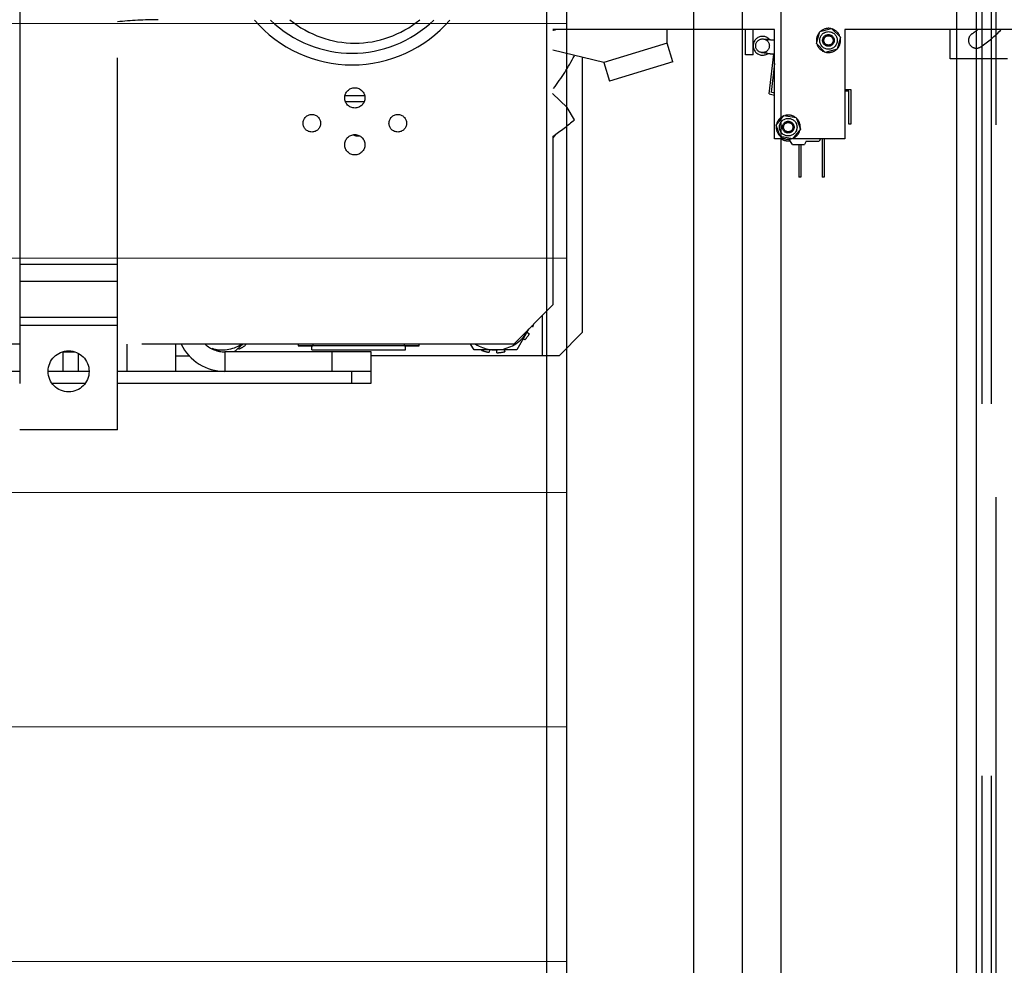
# Model space of a CAD drawing. Header units: millimetres. Extents: x 132157 to 155303, y 33763 to 45643.
# Tile 12 of 256: x 140930 to 141098, y 34671 to 34833. Entities that reach past the tile are written whole.
import ezdxf

# ---------------------------------------------------------------- set-up
doc = ezdxf.new("R2010")
doc.units = ezdxf.units.MM
doc.header["$LTSCALE"] = 20
doc.linetypes.add('ČÁRKOVANÁ2', pattern=[9.525, 6.35, -3.175])
for name, color, linetype in [('KONSTRUKCE', 30, 'Continuous'), ('PŘEJEZD', 7, 'ČÁRKOVANÁ2'), ('VODÍTKA', 36, 'Continuous')]:
    doc.layers.add(name, color=color, linetype=linetype)
doc.layers.add('SLABA', color=7, linetype='Continuous', lineweight=9)

msp = doc.modelspace()

# ---------------------------------------------------------------- linework, layer by layer
at = {"layer": 'KONSTRUKCE'}
for p, q in [((141053.1698, 36140.5921), (141053.1698, 34484.9275)), ((141044.8345, 36050.5154), (141044.8345, 34536.2395)), ((141023.1698, 36042.095), (141023.1698, 34538.5921)), ((141019.8365, 34540.5921), (141019.8365, 35875.2588))]:
    msp.add_line(p, q, dxfattribs=at)
at = {"layer": 'PŘEJEZD'}
for p, q in [((141096.5031, 34941.6316), (141096.5031, 34479.8449)), ((141094.0631, 34894.0716), (141094.0631, 34527.4049)), ((141095.7031, 34894.0716), (141095.7031, 34527.4049))]:
    msp.add_line(p, q, dxfattribs=at)
at = {"layer": 'PŘEJEZD', "ltscale": 0.5}
for p, q in [((140929.8352, 34929.2588), (140929.8352, 34762.5921)), ((140946.5019, 34762.5921), (140946.5019, 34929.2588)), ((141020.8365, 34907.9255), (141020.8365, 34783.9255)), ((141058.7031, 34830.9255), (141020.8365, 34830.9255)), ((141040.3698, 34828.5921), (141040.3698, 34830.9255)), ((141053.7115, 34826.5921), (141053.7115, 34830.9255)), ((141055.0448, 34826.5921), (141055.0448, 34830.9255)), ((141058.7031, 34812.2588), (141058.7031, 34830.9255)), ((141066.4025, 34830.552), (141068.446, 34831.105)), ((141068.446, 34831.105), (141069.9466, 34829.6118)), ((141100.0365, 34830.9255), (141070.7031, 34830.9255)), ((141070.7031, 34830.9255), (141070.7031, 34812.2588)), ((141088.7111, 34825.9255), (141088.7111, 34830.9255)), ((141058.5073, 34829.1336), (141058.7033, 34829.112)), ((141065.8597, 34828.5058), (141066.4025, 34830.552)), ((141069.9466, 34829.6118), (141069.4038, 34827.5656)), ((141069.7189, 34829.8383), (141069.8098, 34829.8562)), ((141029.5317, 34825.2786), (141020.8365, 34827.4058)), ((141040.3698, 34828.5921), (141029.5317, 34825.2786)), ((141041.3444, 34825.4045), (141040.3698, 34828.5921)), ((141067.3603, 34827.0126), (141065.8597, 34828.5058)), ((141069.4038, 34827.5656), (141067.3603, 34827.0126)), ((141025.9298, 34779.2588), (141025.9298, 34826.1598)), ((141055.0448, 34826.5921), (141053.7115, 34826.5921)), ((141057.7632, 34819.9609), (141058.5582, 34826.7142)), ((141058.5565, 34826.7151), (141058.4437, 34826.7288)), ((141058.703, 34826.6974), (141058.5565, 34826.7151)), ((141098.4444, 34825.9255), (141088.7111, 34825.9255)), ((141029.5317, 34825.2786), (141030.5063, 34822.0909)), ((141041.3444, 34825.4045), (141030.5063, 34822.0909)), ((141058.7031, 34825.0942), (141058.1281, 34820.2093)), ((141070.7031, 34820.7121), (141071.7031, 34820.7121)), ((141071.7031, 34820.7121), (141071.7031, 34814.7788)), ((140988.7031, 34819.5921), (140985.3702, 34819.5921)), ((141023.3036, 34817.5971), (141020.8091, 34820.0059)), ((141057.7632, 34819.9609), (141058.7031, 34819.7128)), ((141058.7031, 34820.0576), (141058.1281, 34820.2093)), ((141071.3698, 34820.3788), (141070.7031, 34820.3788)), ((141071.3698, 34814.7788), (141071.3698, 34820.3788)), ((140988.6357, 34818.5921), (140985.4365, 34818.5921)), ((141024.5236, 34815.4838), (141023.3036, 34817.5971)), ((141058.9516, 34814.626), (141060.312, 34816.248)), ((141060.312, 34816.248), (141062.3969, 34815.8807)), ((141062.3969, 34815.8807), (141063.1213, 34813.8916)), ((141059.676, 34812.6369), (141058.9516, 34814.626)), ((141059.1031, 34814.2101), (141058.9699, 34814.2358)), ((141063.1213, 34813.8916), (141061.7609, 34812.2697)), ((141071.7031, 34814.7788), (141071.3698, 34814.7788)), ((141060.5158, 34812.2588), (141058.7031, 34812.2588)), ((141061.7609, 34812.2697), (141059.676, 34812.6369)), ((141061.7565, 34811.3255), (141061.1265, 34812.2588)), ((141070.7031, 34812.2588), (141061.7609, 34812.2588)), ((141066.5615, 34812.2588), (141066.3365, 34811.8588)), ((141066.8365, 34812.2588), (141066.8365, 34805.7255)), ((141067.1698, 34812.2588), (141067.1698, 34805.7255)), ((141061.7565, 34811.3255), (141063.8031, 34811.3255)), ((141062.8365, 34811.3255), (141062.8365, 34805.7255)), ((141063.1698, 34811.3255), (141063.1698, 34805.7255)), ((141064.1031, 34811.8588), (141063.8031, 34811.3255)), ((141064.1031, 34811.8588), (141066.3365, 34811.8588)), ((141063.1698, 34805.7255), (141062.8365, 34805.7255)), ((141067.1698, 34805.7255), (141066.8365, 34805.7255)), ((140929.8352, 34790.8588), (140946.5019, 34790.8588)), ((140946.5019, 34787.9155), (140929.8352, 34787.9155)), ((141020.8365, 34783.9255), (141014.1698, 34777.2588)), ((141019.0365, 34782.1255), (141019.0365, 34775.2588)), ((140929.8352, 34781.8638), (140946.5019, 34781.8638)), ((140946.5019, 34780.3921), (140929.8352, 34780.3921)), ((141017.4438, 34780.2171), (141017.2135, 34780.3025)), ((141016.7689, 34779.8579), (141014.7163, 34776.2723)), ((141016.4287, 34779.2763), (141016.8573, 34779.0127)), ((141025.9298, 34779.2588), (141021.9298, 34775.2588)), ((140929.8352, 34777.2588), (140820.8365, 34777.2588)), ((141014.1698, 34777.2588), (140946.5019, 34777.2588)), ((140948.1698, 34772.5921), (140948.1698, 34777.2588)), ((140956.5031, 34772.5921), (140956.5031, 34777.2588)), ((140967.9104, 34777.2588), (140966.4272, 34775.9255)), ((140968.2321, 34777.2588), (140968.3778, 34777.0576)), ((140977.3698, 34777.2588), (140977.3698, 34776.9255)), ((140977.3698, 34776.9685), (140979.8698, 34776.9685)), ((140998.0365, 34776.9255), (140977.3698, 34776.9255)), ((140979.7031, 34776.2588), (140979.7031, 34776.9255)), ((140979.8698, 34777.2588), (140979.8698, 34776.9255)), ((140995.5365, 34776.9255), (140995.5365, 34777.2588)), ((140995.5365, 34776.9685), (140998.0365, 34776.9685)), ((140995.7031, 34776.2588), (140995.7031, 34776.9255)), ((140998.0365, 34776.9255), (140998.0365, 34777.2588)), ((141007.4033, 34776.2454), (141006.8132, 34777.2588)), ((141016.0472, 34777.9459), (141015.8036, 34778.1717)), ((140937.1698, 34775.9255), (140939.2065, 34775.9255)), ((140937.1698, 34775.9255), (140937.1698, 34772.5921)), ((140939.8365, 34772.5921), (140939.8365, 34775.6203)), ((140956.5031, 34775.2588), (140958.8643, 34775.2588)), ((140963.9602, 34776.0646), (140962.6845, 34776.4802)), ((140989.8365, 34775.9255), (140964.8385, 34775.9255)), ((140964.8385, 34775.9255), (140964.8385, 34772.5921)), ((140967.221, 34776.3821), (140967.1375, 34776.564)), ((140979.7042, 34776.2588), (140995.7021, 34776.2588)), ((140983.1698, 34772.5921), (140983.1698, 34775.9255)), ((140989.8365, 34770.5921), (140989.8365, 34775.9255)), ((141021.9298, 34775.2588), (140989.8365, 34775.2588)), ((141014.7163, 34776.2723), (141007.4033, 34776.2454)), ((141010.0227, 34776.255), (141009.9571, 34775.8446)), ((141011.2942, 34775.7637), (141011.2752, 34776.267)), ((141012.5453, 34776.2643), (141012.6214, 34775.9452)), ((140929.8352, 34772.5921), (140811.1698, 34772.5921)), ((140941.6664, 34772.5921), (140934.6708, 34772.5921)), ((140989.8365, 34772.5921), (140946.5019, 34772.5921)), ((140986.5031, 34770.5921), (140986.5031, 34772.5921)), ((140749.8365, 34770.5921), (140929.8352, 34770.5921)), ((140935.304, 34770.5921), (140941.0292, 34770.5921)), ((140946.5019, 34770.5921), (140989.8365, 34770.5921)), ((140946.5019, 34762.5921), (140929.8352, 34762.5921))]:
    msp.add_line(p, q, dxfattribs=at)
for centre, radius in [((141056.646, 34828.1476), 1.1667), ((141067.9031, 34829.0588), 1.5), ((141067.9031, 34829.0588), 1), ((141067.9031, 34829.0588), 0.7955), ((140987.0365, 34819.2588), 1.7333), ((140979.7031, 34814.9255), 1.5), ((140994.3698, 34814.9255), 1.5), ((141061.0365, 34814.2588), 1.5), ((141061.0365, 34814.2588), 1), ((141061.0365, 34814.2588), 0.7955), ((140987.0365, 34811.2588), 1.7333), ((140938.1686, 34772.5921), 3.5)]:
    msp.add_circle(centre, radius, dxfattribs=at)
for centre, radius, start, end in [((140953.4617, 34765.9255), 66.6667, 90, 96.002733), ((140986.5718, 34846.8779), 22, 220.711449, 319.240976), ((140986.5718, 34846.8779), 20, 225.880323, 314.16612), ((140987.0365, 34845.9255), 17.3333, 230.284863, 309.715137), ((141020.7876, 34832.5921), 1.7667, 271.595137, 289.370038), ((141067.9031, 34829.0588), 2.0667, 78.470721, 130.74495), ((141067.9031, 34829.0588), 2.0667, 22.694165, 70.968556), ((141081.7778, 34845.9255), 19, 304, 307.771888), ((141081.7778, 34845.9255), 21.6667, 304, 316.178216), ((141056.646, 34828.1476), 1.6, 43.104273, 304.043511), ((141070.5543, 34948.8233), 120.2916, 263.535132, 263.914312), ((141067.9031, 34829.0588), 2.0667, 139.554666, 192.332501), ((141067.9031, 34829.0588), 2.0667, 318.081493, 11.135033), ((141093.148, 34829.0684), 1.3333, 124, 304), ((141067.9031, 34829.0588), 2.0667, 199.743161, 250.579604), ((141067.9031, 34829.0588), 2.0667, 257.937776, 311.013853), ((140987.7031, 34845.9255), 41.6667, 322.993335, 332.139449), ((141039.5639, 34684.5852), 143.3874, 82.798265, 83.229575), ((141096.2155, 35133.625), 309.2119, 262.814648, 262.983514), ((141061.0365, 34814.2588), 2.0667, 113.560571, 165.881054), ((141061.0365, 34814.2588), 2.0667, 53.552254, 105.911924), ((141061.0365, 34814.2588), 2.0667, 353.938038, 45.278004), ((141061.0365, 34814.2588), 2.0667, 174.653863, 226.05785), ((140987.7031, 34815.0921), 2.3333, 247.104332, 272.828541), ((141019.5365, 34813.9255), 2, 311.039426, 329.3302), ((141061.0365, 34814.2588), 2.0667, 233.838821, 286.135813), ((141061.0365, 34814.2588), 2.3333, 240.968822, 277.430935), ((141061.0365, 34814.2588), 2.0667, 294.734755, 346.46794), ((141011.0365, 34782.5921), 6.8333, 339.661337, 343.801102), ((141011.0365, 34782.5921), 6.3333, 237.784355, 333.186918), ((141011.0365, 34782.5921), 6.8333, 317.161337, 328.411337), ((140964.8385, 34780.9275), 8.3353, 206.461799, 270), ((140964.8385, 34780.9275), 5.002, 227.872125, 270), ((140964.3698, 34782.5921), 6.3333, 253.432004, 301.907467), ((140964.3698, 34782.5921), 6.8333, 294.661337, 305.911337), ((141011.0365, 34782.5921), 6.8333, 249.661337, 260.911337), ((141011.0365, 34782.5921), 6.8333, 272.161337, 283.411337)]:
    msp.add_arc(centre, radius, start, end, dxfattribs=at)
at = {"layer": 'PŘEJEZD', "ltscale": 0.5, "extrusion": (0, 0, -1)}
msp.add_ellipse((141012.7546, 34815.3556), major_axis=(-17.7646, -10.2564), ratio=0.325, start_param=-2.0943951, end_param=-1.84978265, dxfattribs=at)
at = {"layer": 'PŘEJEZD', "ltscale": 0.5}
msp.add_open_spline([(141057.8015, 34829.2096), (141058.0368, 34829.1844), (141058.2721, 34829.1593), (141058.5073, 34829.1336)], degree=3, dxfattribs=at)
at = {"layer": 'SLABA'}
for p, q in [((140476.5031, 34831.9255), (141023.1698, 34831.9255)), ((140476.5031, 34791.9255), (141023.1698, 34791.9255)), ((140476.5031, 34751.9255), (141023.1698, 34751.9255)), ((140476.5031, 34711.9255), (141023.1698, 34711.9255)), ((140476.5031, 34671.9255), (141023.1698, 34671.9255))]:
    msp.add_line(p, q, dxfattribs=at)
at = {"layer": 'VODÍTKA', "ltscale": 0.5}
for p, q in [((141059.8365, 34309.2588), (141059.8365, 40699.2588)), ((141089.8365, 34309.2588), (141089.8365, 40699.2588)), ((141093.1698, 34309.2588), (141093.1698, 40699.2588))]:
    msp.add_line(p, q, dxfattribs=at)

doc.saveas('drawing.dxf')
